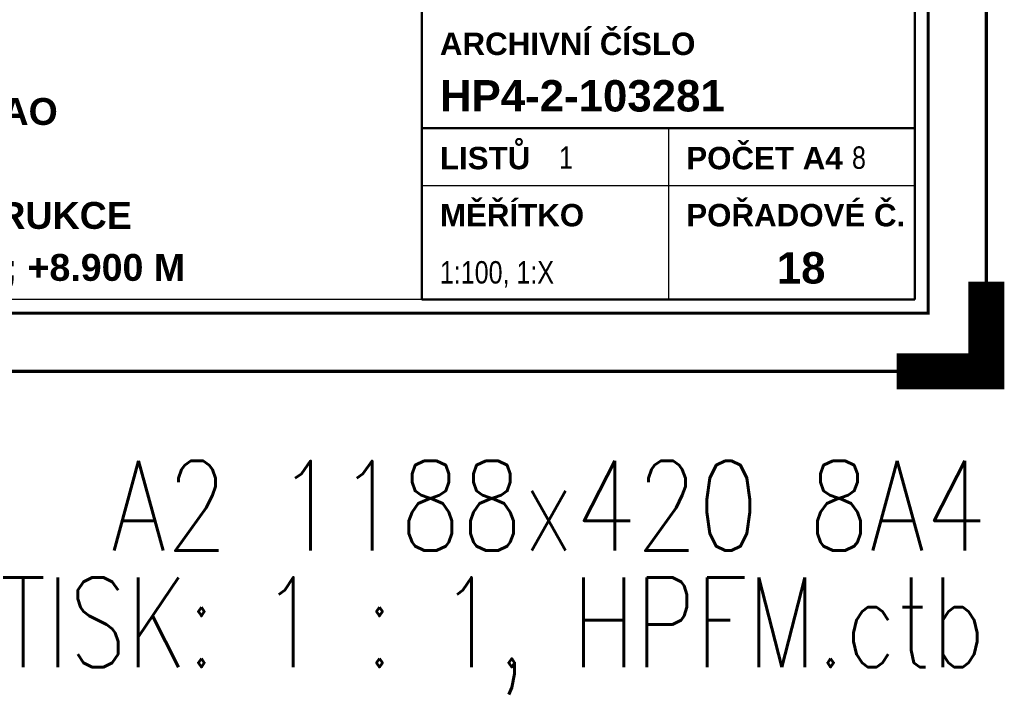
# Paper-space layout 'Layout1' of a CAD drawing. Extents: x -2 to 1380, y -36 to 422.
# Tile 36 of 65: x 1080 to 1190, y -36 to 39. Entities that reach past the tile are written whole.
import ezdxf
from ezdxf.enums import TextEntityAlignment as Align

# ---------------------------------------------------------------- set-up
doc = ezdxf.new("R2010")
doc.units = 0
doc.layers.get('DEFPOINTS').update_dxf_attribs({"color": 132, "linetype": 'CONTINUOUS'})
doc.layers.add('RAMECEK_HP', color=251, linetype='CONTINUOUS')
doc.layers.add('RAZITKO_HP', color=222, linetype='CONTINUOUS')
doc.styles.add('RAZITKO_HP_ARIAL_B', font='arialbd.ttf')
doc.styles.add('RAZITKO_HP_ARIAL_N', font='arial.ttf', dxfattribs={"width": 0.8})
doc.styles.add('ROMANS', font='romans.shx', dxfattribs={"width": 0.8})

# ---------------------------------------------------------------- blocks, each defined once
blk = doc.blocks.new('*U6')
at = {"layer": 'DEFPOINTS'}
blk.add_lwpolyline([(1188, 0), (978, 0), (978, 297), (1188, 297)], close=True, dxfattribs=at)
at = {"layer": 'RAMECEK_HP', "lineweight": 35, "const_width": 0.35}
for points in [[(0, 420), (0, 0), (1188, 0), (1188, 420)], [(6.5, 413.5), (6.5, 6.5), (1181.5, 6.5), (1181.5, 413.5)]]:
    blk.add_lwpolyline(points, close=True, dxfattribs=at)
at = {"layer": 'RAMECEK_HP', "lineweight": 40, "const_width": 4}
blk.add_lwpolyline([(1188, 10), (1188, 0), (1178, 0)], dxfattribs=at)
at = {"layer": 'DEFPOINTS', "style": 'ROMANS', "width": 0.8}
blk.add_text('A2 1188x420 8A4', height=10, dxfattribs=at).set_placement((1188, -20), align=Align.RIGHT)
blk.add_attdef('TISK', text='', height=10, dxfattribs=at).set_placement((1188, -33), align=Align.RIGHT)
blk = doc.blocks.new('A$Cdd34a1c1')
at = {"layer": 'RAZITKO_HP', "lineweight": 50}
for p, q in [((-63, 84.5), (-63, 8)), ((-8, 84.5), (-8, 8)), ((-63, 27.12), (-8, 27.12)), ((-8, 8), (-63, 8))]:
    blk.add_line(p, q, dxfattribs=at)
at = {"layer": 'RAZITKO_HP', "lineweight": 25}
for p, q in [((-35.5, 27.12), (-35.5, 8)), ((-63, 20.75), (-8, 20.75)), ((-63, 8), (-180, 8))]:
    blk.add_line(p, q, dxfattribs=at)
at = {"layer": 'RAZITKO_HP', "lineweight": 35, "style": 'RAZITKO_HP_ARIAL_B'}
for s, p in [('ARCHIVNÍ ČÍSLO', (-61, 35.3)), ('LISTŮ', (-61, 22.55)), ('POČET A4', (-33.5, 22.55)), ('MĚŘÍTKO', (-61, 16.18)), ('POŘADOVÉ Č.', (-33.5, 16.18))]:
    blk.add_text(s, height=2.5, dxfattribs=at).set_placement(p)
at = {"layer": 'RAZITKO_HP', "style": 'RAZITKO_HP_ARIAL_B'}
for s, p in [('HP4-2-103281', (-61, 29)), ('18', (-23.4, 9.8))]:
    blk.add_text(s, height=3.5, dxfattribs=at).set_placement(p)
for s, p in [('SO 02 HALA TAO', (-121, 29)), ('OCELOVÉ KONSTRUKCE', (-121, 17.4)), ('V9 ÚROVEŇ +0,000 M; +8.900 M', (-121, 11.6))]:
    blk.add_text(s, height=3, dxfattribs=at).set_placement(p, align=Align.MIDDLE_CENTER)
at = {"layer": 'RAZITKO_HP', "style": 'RAZITKO_HP_ARIAL_N', "width": 0.8}
for s, p in [('1', (-47.7, 22.6)), ('8', (-15, 22.6)), ('1:100, 1:X', (-61, 9.8))]:
    blk.add_text(s, height=2.5, dxfattribs=at).set_placement(p)

psp = doc.layouts.get("Layout1")

# ---------------------------------------------------------------- block references
at = {"layer": 'RAMECEK_HP'}
psp.add_blockref('*U6', (0, 0), dxfattribs=at).add_auto_attribs({'TISK': 'TISK: 1 : 1, HPFM.ctb'})
at = {"layer": 'RAZITKO_HP'}
psp.add_blockref('A$Cdd34a1c1', (1188, 0), dxfattribs=at)

doc.saveas('drawing.dxf')
